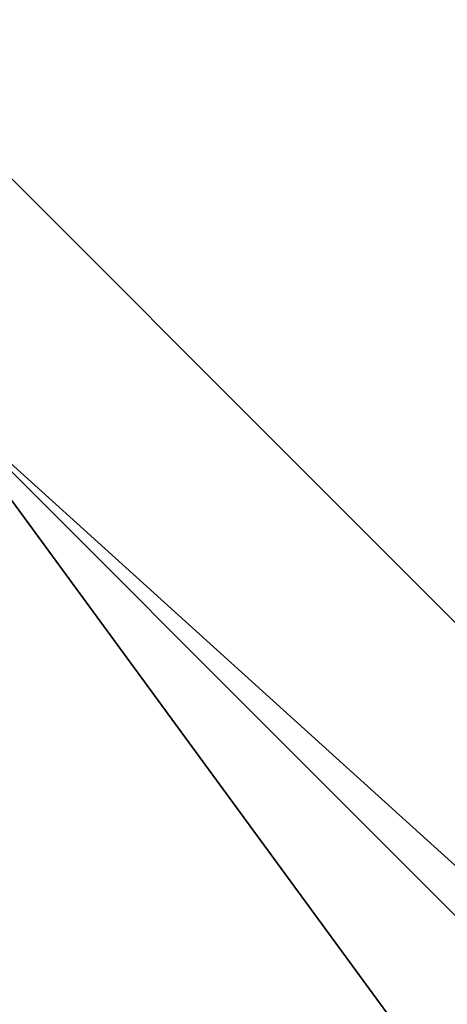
# Model space of a CAD drawing. Header units: inches. Extents: x 0 to 23, y -28 to 0.
# Tile 58 of 77: x 22.8776 to 22.8904, y -0.0518 to -0.0223. Entities that reach past the tile are written whole.
import ezdxf

# ---------------------------------------------------------------- set-up
doc = ezdxf.new("R2010")
doc.units = ezdxf.units.IN
doc.header["$LTSCALE"] = 0.03937
doc.header["$MEASUREMENT"] = 0
doc.layers.add('A-FURN-3-ST', color=151, linetype='Continuous')

msp = doc.modelspace()

# ---------------------------------------------------------------- meshes
at = {"layer": 'A-FURN-3-ST'}
mesh = msp.add_polyface(dxfattribs=at)
corners = [(22.75, 0.008771, 5.500385), (22.875, -0.024723, 5.500359), (22.75, -0.029179, 5.308925), (22.875, -0.06013, 5.321724), (22.75, -0.137539, 5.146583), (22.875, -0.161232, 5.170257), (22.75, -0.299798, 5.038097), (22.875, -0.312622, 5.069039), (22.75, -0.491229, 5), (23, -0.366173, 5.283526), (22.966506, -0.347656, 5.153573), (22.966506, -0.225962, 5.234937), (23, -0.274658, 5.375111), (22.966506, -0.144691, 5.356694), (23, -0.241229, 5.500192), (22.966506, -0.116229, 5.500289), (22.75, 0, 16.900846), (22.875, -0.033494, 16.900821), (22.966506, -0.125, 16.90075), (23, -0.25, 16.900654), (22.75, -0.322481, 17.678117), (22.875, -0.346156, 17.654424), (22.75, -0.147654, 17.450489), (22.875, -0.176652, 17.433727), (22.75, -0.037664, 17.185382), (22.875, -0.070011, 17.176693), (22.966506, -0.158384, 17.152952), (23, -0.279104, 17.120523), (22.966506, -0.410836, 17.589694), (22.966506, -0.255875, 17.387933), (23, -0.364096, 17.325378), (0.25, -0.147654, 17.450489), (0.25, -0.037664, 17.185382), (0.25, 0, 16.900846), (0.25, -0.029179, 5.308925), (0.25, -0.137539, 5.146583), (0.25, -0.299798, 5.038097), (23, -0.491229, 5.25)]
mesh.append_faces([[corners[k] for k in face] for face in [(0, 1, 2), (2, 1, 3), (2, 3, 4), (4, 3, 5), (4, 5, 6), (6, 5, 7), (6, 7, 8), (9, 10, 11), (9, 11, 12), (12, 11, 13), (12, 13, 14), (14, 13, 15), (15, 13, 3), (15, 3, 1), (5, 3, 13, 11), (5, 11, 10, 7), (0, 16, 1), (1, 16, 17), (1, 17, 15), (15, 17, 18), (15, 18, 14), (14, 18, 19), (20, 21, 22), (22, 21, 23), (22, 23, 24), (24, 23, 25), (24, 25, 16), (16, 25, 17), (17, 25, 26), (17, 26, 18), (18, 26, 27), (18, 27, 19), (21, 28, 29, 23), (23, 29, 26, 25), (29, 30, 26), (26, 30, 27), (31, 20, 22), (32, 22, 24), (33, 24, 16), (16, 0, 33), (34, 0, 2), (35, 2, 4), (36, 4, 6), (37, 12, 14)]])

doc.saveas('drawing.dxf')
